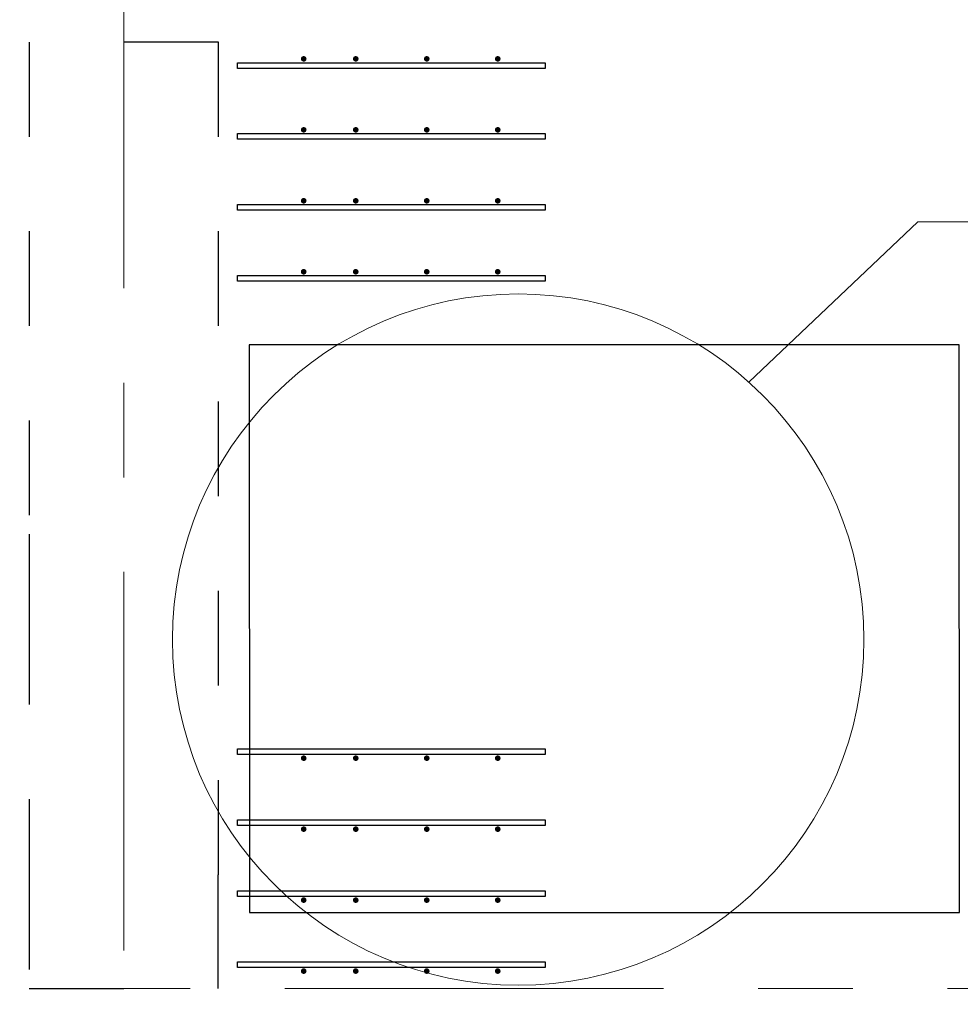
# Model space of a CAD drawing. Header units: metres. Extents: x -38 to 93, y -15 to 21.
# Tile 29 of 256: x 12.49 to 13.484, y 8.983 to 10.024. Entities that reach past the tile are written whole.
import ezdxf

# ---------------------------------------------------------------- set-up
doc = ezdxf.new("R2010")
doc.units = ezdxf.units.M
for name, pattern in [('______11', [0.5, 0.4, -0.05, 0, -0.05]), ('______2', [0.0405, 0.03, -0.0105]), ('______5', [1.1, 0.8, -0.1, 0.1, -0.1])]:
    doc.linetypes.add(name, pattern=pattern)
for name, color, linetype, lineweight in [('XR$1$Осевая линия (1)', 7, '______5', 13), ('XR$4$Арматурный каркас 01', 4, 'Continuous', 35), ('XR$4$Общий слой (1)_1', 7, 'Continuous', 13), ('XR$4$Перекрытие (1)', 7, 'Continuous', 35)]:
    doc.layers.add(name, color=color, linetype=linetype, lineweight=lineweight)
doc.layers.add('XR$6$Стена_ бетон несущ.', color=7, linetype='Continuous', lineweight=70, true_color=0xb4b496)

msp = doc.modelspace()

# ---------------------------------------------------------------- hatches: boundary and pattern name
at = {"layer": 'XR$4$Арматурный каркас 01', "linetype": 'Continuous', "lineweight": 50, "transparency": 33554687}
for points in [[(12.793, 9.9822), (12.7928, 9.9834), (12.7921, 9.9844), (12.7911, 9.985), (12.79, 9.9852), (12.7889, 9.985), (12.7879, 9.9844), (12.7872, 9.9834), (12.787, 9.9822), (12.7872, 9.9811), (12.7879, 9.9801), (12.7889, 9.9795), (12.79, 9.9792), (12.7911, 9.9795), (12.7921, 9.9801), (12.7928, 9.9811)], [(12.793, 9.9822), (12.7928, 9.9834), (12.7921, 9.9844), (12.7911, 9.985), (12.79, 9.9852), (12.7889, 9.985), (12.7879, 9.9844), (12.7872, 9.9834), (12.787, 9.9822), (12.7872, 9.9811), (12.7879, 9.9801), (12.7889, 9.9795), (12.79, 9.9792), (12.7911, 9.9795), (12.7921, 9.9801), (12.7928, 9.9811)], [(12.848, 9.9822), (12.8478, 9.9834), (12.8471, 9.9844), (12.8461, 9.985), (12.845, 9.9852), (12.8439, 9.985), (12.8429, 9.9844), (12.8422, 9.9834), (12.842, 9.9822), (12.8422, 9.9811), (12.8429, 9.9801), (12.8439, 9.9795), (12.845, 9.9792), (12.8461, 9.9795), (12.8471, 9.9801), (12.8478, 9.9811)], [(12.848, 9.9822), (12.8478, 9.9834), (12.8471, 9.9844), (12.8461, 9.985), (12.845, 9.9852), (12.8439, 9.985), (12.8429, 9.9844), (12.8422, 9.9834), (12.842, 9.9822), (12.8422, 9.9811), (12.8429, 9.9801), (12.8439, 9.9795), (12.845, 9.9792), (12.8461, 9.9795), (12.8471, 9.9801), (12.8478, 9.9811)], [(12.923, 9.9822), (12.9228, 9.9834), (12.9221, 9.9844), (12.9211, 9.985), (12.92, 9.9852), (12.9189, 9.985), (12.9179, 9.9844), (12.9172, 9.9834), (12.917, 9.9822), (12.9172, 9.9811), (12.9179, 9.9801), (12.9189, 9.9795), (12.92, 9.9792), (12.9211, 9.9795), (12.9221, 9.9801), (12.9228, 9.9811)], [(12.923, 9.9822), (12.9228, 9.9834), (12.9221, 9.9844), (12.9211, 9.985), (12.92, 9.9852), (12.9189, 9.985), (12.9179, 9.9844), (12.9172, 9.9834), (12.917, 9.9822), (12.9172, 9.9811), (12.9179, 9.9801), (12.9189, 9.9795), (12.92, 9.9792), (12.9211, 9.9795), (12.9221, 9.9801), (12.9228, 9.9811)], [(12.998, 9.9822), (12.9978, 9.9834), (12.9971, 9.9844), (12.9961, 9.985), (12.995, 9.9852), (12.9939, 9.985), (12.9929, 9.9844), (12.9922, 9.9834), (12.992, 9.9822), (12.9922, 9.9811), (12.9929, 9.9801), (12.9939, 9.9795), (12.995, 9.9792), (12.9961, 9.9795), (12.9971, 9.9801), (12.9978, 9.9811)], [(12.998, 9.9822), (12.9978, 9.9834), (12.9971, 9.9844), (12.9961, 9.985), (12.995, 9.9852), (12.9939, 9.985), (12.9929, 9.9844), (12.9922, 9.9834), (12.992, 9.9822), (12.9922, 9.9811), (12.9929, 9.9801), (12.9939, 9.9795), (12.995, 9.9792), (12.9961, 9.9795), (12.9971, 9.9801), (12.9978, 9.9811)], [(12.793, 9.9072), (12.7928, 9.9084), (12.7921, 9.9094), (12.7911, 9.91), (12.79, 9.9102), (12.7889, 9.91), (12.7879, 9.9094), (12.7872, 9.9084), (12.787, 9.9072), (12.7872, 9.9061), (12.7879, 9.9051), (12.7889, 9.9045), (12.79, 9.9042), (12.7911, 9.9045), (12.7921, 9.9051), (12.7928, 9.9061)], [(12.793, 9.9072), (12.7928, 9.9084), (12.7921, 9.9094), (12.7911, 9.91), (12.79, 9.9102), (12.7889, 9.91), (12.7879, 9.9094), (12.7872, 9.9084), (12.787, 9.9072), (12.7872, 9.9061), (12.7879, 9.9051), (12.7889, 9.9045), (12.79, 9.9042), (12.7911, 9.9045), (12.7921, 9.9051), (12.7928, 9.9061)], [(12.848, 9.9072), (12.8478, 9.9084), (12.8471, 9.9094), (12.8461, 9.91), (12.845, 9.9102), (12.8439, 9.91), (12.8429, 9.9094), (12.8422, 9.9084), (12.842, 9.9072), (12.8422, 9.9061), (12.8429, 9.9051), (12.8439, 9.9045), (12.845, 9.9042), (12.8461, 9.9045), (12.8471, 9.9051), (12.8478, 9.9061)], [(12.848, 9.9072), (12.8478, 9.9084), (12.8471, 9.9094), (12.8461, 9.91), (12.845, 9.9102), (12.8439, 9.91), (12.8429, 9.9094), (12.8422, 9.9084), (12.842, 9.9072), (12.8422, 9.9061), (12.8429, 9.9051), (12.8439, 9.9045), (12.845, 9.9042), (12.8461, 9.9045), (12.8471, 9.9051), (12.8478, 9.9061)], [(12.923, 9.9072), (12.9228, 9.9084), (12.9221, 9.9094), (12.9211, 9.91), (12.92, 9.9102), (12.9189, 9.91), (12.9179, 9.9094), (12.9172, 9.9084), (12.917, 9.9072), (12.9172, 9.9061), (12.9179, 9.9051), (12.9189, 9.9045), (12.92, 9.9042), (12.9211, 9.9045), (12.9221, 9.9051), (12.9228, 9.9061)], [(12.923, 9.9072), (12.9228, 9.9084), (12.9221, 9.9094), (12.9211, 9.91), (12.92, 9.9102), (12.9189, 9.91), (12.9179, 9.9094), (12.9172, 9.9084), (12.917, 9.9072), (12.9172, 9.9061), (12.9179, 9.9051), (12.9189, 9.9045), (12.92, 9.9042), (12.9211, 9.9045), (12.9221, 9.9051), (12.9228, 9.9061)], [(12.998, 9.9072), (12.9978, 9.9084), (12.9971, 9.9094), (12.9961, 9.91), (12.995, 9.9102), (12.9939, 9.91), (12.9929, 9.9094), (12.9922, 9.9084), (12.992, 9.9072), (12.9922, 9.9061), (12.9929, 9.9051), (12.9939, 9.9045), (12.995, 9.9042), (12.9961, 9.9045), (12.9971, 9.9051), (12.9978, 9.9061)], [(12.998, 9.9072), (12.9978, 9.9084), (12.9971, 9.9094), (12.9961, 9.91), (12.995, 9.9102), (12.9939, 9.91), (12.9929, 9.9094), (12.9922, 9.9084), (12.992, 9.9072), (12.9922, 9.9061), (12.9929, 9.9051), (12.9939, 9.9045), (12.995, 9.9042), (12.9961, 9.9045), (12.9971, 9.9051), (12.9978, 9.9061)], [(12.793, 9.8322), (12.7928, 9.8334), (12.7921, 9.8344), (12.7911, 9.835), (12.79, 9.8352), (12.7889, 9.835), (12.7879, 9.8344), (12.7872, 9.8334), (12.787, 9.8322), (12.7872, 9.8311), (12.7879, 9.8301), (12.7889, 9.8295), (12.79, 9.8292), (12.7911, 9.8295), (12.7921, 9.8301), (12.7928, 9.8311)], [(12.793, 9.8322), (12.7928, 9.8334), (12.7921, 9.8344), (12.7911, 9.835), (12.79, 9.8352), (12.7889, 9.835), (12.7879, 9.8344), (12.7872, 9.8334), (12.787, 9.8322), (12.7872, 9.8311), (12.7879, 9.8301), (12.7889, 9.8295), (12.79, 9.8292), (12.7911, 9.8295), (12.7921, 9.8301), (12.7928, 9.8311)], [(12.848, 9.8322), (12.8478, 9.8334), (12.8471, 9.8344), (12.8461, 9.835), (12.845, 9.8352), (12.8439, 9.835), (12.8429, 9.8344), (12.8422, 9.8334), (12.842, 9.8322), (12.8422, 9.8311), (12.8429, 9.8301), (12.8439, 9.8295), (12.845, 9.8292), (12.8461, 9.8295), (12.8471, 9.8301), (12.8478, 9.8311)], [(12.848, 9.8322), (12.8478, 9.8334), (12.8471, 9.8344), (12.8461, 9.835), (12.845, 9.8352), (12.8439, 9.835), (12.8429, 9.8344), (12.8422, 9.8334), (12.842, 9.8322), (12.8422, 9.8311), (12.8429, 9.8301), (12.8439, 9.8295), (12.845, 9.8292), (12.8461, 9.8295), (12.8471, 9.8301), (12.8478, 9.8311)], [(12.923, 9.8322), (12.9228, 9.8334), (12.9221, 9.8344), (12.9211, 9.835), (12.92, 9.8352), (12.9189, 9.835), (12.9179, 9.8344), (12.9172, 9.8334), (12.917, 9.8322), (12.9172, 9.8311), (12.9179, 9.8301), (12.9189, 9.8295), (12.92, 9.8292), (12.9211, 9.8295), (12.9221, 9.8301), (12.9228, 9.8311)], [(12.923, 9.8322), (12.9228, 9.8334), (12.9221, 9.8344), (12.9211, 9.835), (12.92, 9.8352), (12.9189, 9.835), (12.9179, 9.8344), (12.9172, 9.8334), (12.917, 9.8322), (12.9172, 9.8311), (12.9179, 9.8301), (12.9189, 9.8295), (12.92, 9.8292), (12.9211, 9.8295), (12.9221, 9.8301), (12.9228, 9.8311)], [(12.998, 9.8322), (12.9978, 9.8334), (12.9971, 9.8344), (12.9961, 9.835), (12.995, 9.8352), (12.9939, 9.835), (12.9929, 9.8344), (12.9922, 9.8334), (12.992, 9.8322), (12.9922, 9.8311), (12.9929, 9.8301), (12.9939, 9.8295), (12.995, 9.8292), (12.9961, 9.8295), (12.9971, 9.8301), (12.9978, 9.8311)], [(12.998, 9.8322), (12.9978, 9.8334), (12.9971, 9.8344), (12.9961, 9.835), (12.995, 9.8352), (12.9939, 9.835), (12.9929, 9.8344), (12.9922, 9.8334), (12.992, 9.8322), (12.9922, 9.8311), (12.9929, 9.8301), (12.9939, 9.8295), (12.995, 9.8292), (12.9961, 9.8295), (12.9971, 9.8301), (12.9978, 9.8311)], [(12.793, 9.7572), (12.7928, 9.7584), (12.7921, 9.7594), (12.7911, 9.76), (12.79, 9.7602), (12.7889, 9.76), (12.7879, 9.7594), (12.7872, 9.7584), (12.787, 9.7572), (12.7872, 9.7561), (12.7879, 9.7551), (12.7889, 9.7545), (12.79, 9.7542), (12.7911, 9.7545), (12.7921, 9.7551), (12.7928, 9.7561)], [(12.793, 9.7572), (12.7928, 9.7584), (12.7921, 9.7594), (12.7911, 9.76), (12.79, 9.7602), (12.7889, 9.76), (12.7879, 9.7594), (12.7872, 9.7584), (12.787, 9.7572), (12.7872, 9.7561), (12.7879, 9.7551), (12.7889, 9.7545), (12.79, 9.7542), (12.7911, 9.7545), (12.7921, 9.7551), (12.7928, 9.7561)], [(12.848, 9.7572), (12.8478, 9.7584), (12.8471, 9.7594), (12.8461, 9.76), (12.845, 9.7602), (12.8439, 9.76), (12.8429, 9.7594), (12.8422, 9.7584), (12.842, 9.7572), (12.8422, 9.7561), (12.8429, 9.7551), (12.8439, 9.7545), (12.845, 9.7542), (12.8461, 9.7545), (12.8471, 9.7551), (12.8478, 9.7561)], [(12.848, 9.7572), (12.8478, 9.7584), (12.8471, 9.7594), (12.8461, 9.76), (12.845, 9.7602), (12.8439, 9.76), (12.8429, 9.7594), (12.8422, 9.7584), (12.842, 9.7572), (12.8422, 9.7561), (12.8429, 9.7551), (12.8439, 9.7545), (12.845, 9.7542), (12.8461, 9.7545), (12.8471, 9.7551), (12.8478, 9.7561)], [(12.923, 9.7572), (12.9228, 9.7584), (12.9221, 9.7594), (12.9211, 9.76), (12.92, 9.7602), (12.9189, 9.76), (12.9179, 9.7594), (12.9172, 9.7584), (12.917, 9.7572), (12.9172, 9.7561), (12.9179, 9.7551), (12.9189, 9.7545), (12.92, 9.7542), (12.9211, 9.7545), (12.9221, 9.7551), (12.9228, 9.7561)], [(12.923, 9.7572), (12.9228, 9.7584), (12.9221, 9.7594), (12.9211, 9.76), (12.92, 9.7602), (12.9189, 9.76), (12.9179, 9.7594), (12.9172, 9.7584), (12.917, 9.7572), (12.9172, 9.7561), (12.9179, 9.7551), (12.9189, 9.7545), (12.92, 9.7542), (12.9211, 9.7545), (12.9221, 9.7551), (12.9228, 9.7561)], [(12.998, 9.7572), (12.9978, 9.7584), (12.9971, 9.7594), (12.9961, 9.76), (12.995, 9.7602), (12.9939, 9.76), (12.9929, 9.7594), (12.9922, 9.7584), (12.992, 9.7572), (12.9922, 9.7561), (12.9929, 9.7551), (12.9939, 9.7545), (12.995, 9.7542), (12.9961, 9.7545), (12.9971, 9.7551), (12.9978, 9.7561)], [(12.998, 9.7572), (12.9978, 9.7584), (12.9971, 9.7594), (12.9961, 9.76), (12.995, 9.7602), (12.9939, 9.76), (12.9929, 9.7594), (12.9922, 9.7584), (12.992, 9.7572), (12.9922, 9.7561), (12.9929, 9.7551), (12.9939, 9.7545), (12.995, 9.7542), (12.9961, 9.7545), (12.9971, 9.7551), (12.9978, 9.7561)], [(12.793, 9.2432), (12.7928, 9.2444), (12.7921, 9.2454), (12.7911, 9.246), (12.79, 9.2462), (12.7889, 9.246), (12.7879, 9.2454), (12.7872, 9.2444), (12.787, 9.2432), (12.7872, 9.2421), (12.7879, 9.2411), (12.7889, 9.2405), (12.79, 9.2402), (12.7911, 9.2405), (12.7921, 9.2411), (12.7928, 9.2421)], [(12.793, 9.2432), (12.7928, 9.2444), (12.7921, 9.2454), (12.7911, 9.246), (12.79, 9.2462), (12.7889, 9.246), (12.7879, 9.2454), (12.7872, 9.2444), (12.787, 9.2432), (12.7872, 9.2421), (12.7879, 9.2411), (12.7889, 9.2405), (12.79, 9.2402), (12.7911, 9.2405), (12.7921, 9.2411), (12.7928, 9.2421)], [(12.848, 9.2432), (12.8478, 9.2444), (12.8471, 9.2454), (12.8461, 9.246), (12.845, 9.2462), (12.8439, 9.246), (12.8429, 9.2454), (12.8422, 9.2444), (12.842, 9.2432), (12.8422, 9.2421), (12.8429, 9.2411), (12.8439, 9.2405), (12.845, 9.2402), (12.8461, 9.2405), (12.8471, 9.2411), (12.8478, 9.2421)], [(12.848, 9.2432), (12.8478, 9.2444), (12.8471, 9.2454), (12.8461, 9.246), (12.845, 9.2462), (12.8439, 9.246), (12.8429, 9.2454), (12.8422, 9.2444), (12.842, 9.2432), (12.8422, 9.2421), (12.8429, 9.2411), (12.8439, 9.2405), (12.845, 9.2402), (12.8461, 9.2405), (12.8471, 9.2411), (12.8478, 9.2421)], [(12.923, 9.2432), (12.9228, 9.2444), (12.9221, 9.2454), (12.9211, 9.246), (12.92, 9.2462), (12.9189, 9.246), (12.9179, 9.2454), (12.9172, 9.2444), (12.917, 9.2432), (12.9172, 9.2421), (12.9179, 9.2411), (12.9189, 9.2405), (12.92, 9.2402), (12.9211, 9.2405), (12.9221, 9.2411), (12.9228, 9.2421)], [(12.923, 9.2432), (12.9228, 9.2444), (12.9221, 9.2454), (12.9211, 9.246), (12.92, 9.2462), (12.9189, 9.246), (12.9179, 9.2454), (12.9172, 9.2444), (12.917, 9.2432), (12.9172, 9.2421), (12.9179, 9.2411), (12.9189, 9.2405), (12.92, 9.2402), (12.9211, 9.2405), (12.9221, 9.2411), (12.9228, 9.2421)], [(12.998, 9.2432), (12.9978, 9.2444), (12.9971, 9.2454), (12.9961, 9.246), (12.995, 9.2462), (12.9939, 9.246), (12.9929, 9.2454), (12.9922, 9.2444), (12.992, 9.2432), (12.9922, 9.2421), (12.9929, 9.2411), (12.9939, 9.2405), (12.995, 9.2402), (12.9961, 9.2405), (12.9971, 9.2411), (12.9978, 9.2421)], [(12.998, 9.2432), (12.9978, 9.2444), (12.9971, 9.2454), (12.9961, 9.246), (12.995, 9.2462), (12.9939, 9.246), (12.9929, 9.2454), (12.9922, 9.2444), (12.992, 9.2432), (12.9922, 9.2421), (12.9929, 9.2411), (12.9939, 9.2405), (12.995, 9.2402), (12.9961, 9.2405), (12.9971, 9.2411), (12.9978, 9.2421)], [(12.793, 9.1682), (12.7928, 9.1694), (12.7921, 9.1704), (12.7911, 9.171), (12.79, 9.1712), (12.7889, 9.171), (12.7879, 9.1704), (12.7872, 9.1694), (12.787, 9.1682), (12.7872, 9.1671), (12.7879, 9.1661), (12.7889, 9.1655), (12.79, 9.1652), (12.7911, 9.1655), (12.7921, 9.1661), (12.7928, 9.1671)], [(12.793, 9.1682), (12.7928, 9.1694), (12.7921, 9.1704), (12.7911, 9.171), (12.79, 9.1712), (12.7889, 9.171), (12.7879, 9.1704), (12.7872, 9.1694), (12.787, 9.1682), (12.7872, 9.1671), (12.7879, 9.1661), (12.7889, 9.1655), (12.79, 9.1652), (12.7911, 9.1655), (12.7921, 9.1661), (12.7928, 9.1671)], [(12.848, 9.1682), (12.8478, 9.1694), (12.8471, 9.1704), (12.8461, 9.171), (12.845, 9.1712), (12.8439, 9.171), (12.8429, 9.1704), (12.8422, 9.1694), (12.842, 9.1682), (12.8422, 9.1671), (12.8429, 9.1661), (12.8439, 9.1655), (12.845, 9.1652), (12.8461, 9.1655), (12.8471, 9.1661), (12.8478, 9.1671)], [(12.848, 9.1682), (12.8478, 9.1694), (12.8471, 9.1704), (12.8461, 9.171), (12.845, 9.1712), (12.8439, 9.171), (12.8429, 9.1704), (12.8422, 9.1694), (12.842, 9.1682), (12.8422, 9.1671), (12.8429, 9.1661), (12.8439, 9.1655), (12.845, 9.1652), (12.8461, 9.1655), (12.8471, 9.1661), (12.8478, 9.1671)], [(12.923, 9.1682), (12.9228, 9.1694), (12.9221, 9.1704), (12.9211, 9.171), (12.92, 9.1712), (12.9189, 9.171), (12.9179, 9.1704), (12.9172, 9.1694), (12.917, 9.1682), (12.9172, 9.1671), (12.9179, 9.1661), (12.9189, 9.1655), (12.92, 9.1652), (12.9211, 9.1655), (12.9221, 9.1661), (12.9228, 9.1671)], [(12.923, 9.1682), (12.9228, 9.1694), (12.9221, 9.1704), (12.9211, 9.171), (12.92, 9.1712), (12.9189, 9.171), (12.9179, 9.1704), (12.9172, 9.1694), (12.917, 9.1682), (12.9172, 9.1671), (12.9179, 9.1661), (12.9189, 9.1655), (12.92, 9.1652), (12.9211, 9.1655), (12.9221, 9.1661), (12.9228, 9.1671)], [(12.998, 9.1682), (12.9978, 9.1694), (12.9971, 9.1704), (12.9961, 9.171), (12.995, 9.1712), (12.9939, 9.171), (12.9929, 9.1704), (12.9922, 9.1694), (12.992, 9.1682), (12.9922, 9.1671), (12.9929, 9.1661), (12.9939, 9.1655), (12.995, 9.1652), (12.9961, 9.1655), (12.9971, 9.1661), (12.9978, 9.1671)], [(12.998, 9.1682), (12.9978, 9.1694), (12.9971, 9.1704), (12.9961, 9.171), (12.995, 9.1712), (12.9939, 9.171), (12.9929, 9.1704), (12.9922, 9.1694), (12.992, 9.1682), (12.9922, 9.1671), (12.9929, 9.1661), (12.9939, 9.1655), (12.995, 9.1652), (12.9961, 9.1655), (12.9971, 9.1661), (12.9978, 9.1671)], [(12.793, 9.0932), (12.7928, 9.0944), (12.7921, 9.0954), (12.7911, 9.096), (12.79, 9.0962), (12.7889, 9.096), (12.7879, 9.0954), (12.7872, 9.0944), (12.787, 9.0932), (12.7872, 9.0921), (12.7879, 9.0911), (12.7889, 9.0905), (12.79, 9.0902), (12.7911, 9.0905), (12.7921, 9.0911), (12.7928, 9.0921)], [(12.793, 9.0932), (12.7928, 9.0944), (12.7921, 9.0954), (12.7911, 9.096), (12.79, 9.0962), (12.7889, 9.096), (12.7879, 9.0954), (12.7872, 9.0944), (12.787, 9.0932), (12.7872, 9.0921), (12.7879, 9.0911), (12.7889, 9.0905), (12.79, 9.0902), (12.7911, 9.0905), (12.7921, 9.0911), (12.7928, 9.0921)], [(12.848, 9.0932), (12.8478, 9.0944), (12.8471, 9.0954), (12.8461, 9.096), (12.845, 9.0962), (12.8439, 9.096), (12.8429, 9.0954), (12.8422, 9.0944), (12.842, 9.0932), (12.8422, 9.0921), (12.8429, 9.0911), (12.8439, 9.0905), (12.845, 9.0902), (12.8461, 9.0905), (12.8471, 9.0911), (12.8478, 9.0921)], [(12.848, 9.0932), (12.8478, 9.0944), (12.8471, 9.0954), (12.8461, 9.096), (12.845, 9.0962), (12.8439, 9.096), (12.8429, 9.0954), (12.8422, 9.0944), (12.842, 9.0932), (12.8422, 9.0921), (12.8429, 9.0911), (12.8439, 9.0905), (12.845, 9.0902), (12.8461, 9.0905), (12.8471, 9.0911), (12.8478, 9.0921)], [(12.923, 9.0932), (12.9228, 9.0944), (12.9221, 9.0954), (12.9211, 9.096), (12.92, 9.0962), (12.9189, 9.096), (12.9179, 9.0954), (12.9172, 9.0944), (12.917, 9.0932), (12.9172, 9.0921), (12.9179, 9.0911), (12.9189, 9.0905), (12.92, 9.0902), (12.9211, 9.0905), (12.9221, 9.0911), (12.9228, 9.0921)], [(12.923, 9.0932), (12.9228, 9.0944), (12.9221, 9.0954), (12.9211, 9.096), (12.92, 9.0962), (12.9189, 9.096), (12.9179, 9.0954), (12.9172, 9.0944), (12.917, 9.0932), (12.9172, 9.0921), (12.9179, 9.0911), (12.9189, 9.0905), (12.92, 9.0902), (12.9211, 9.0905), (12.9221, 9.0911), (12.9228, 9.0921)], [(12.998, 9.0932), (12.9978, 9.0944), (12.9971, 9.0954), (12.9961, 9.096), (12.995, 9.0962), (12.9939, 9.096), (12.9929, 9.0954), (12.9922, 9.0944), (12.992, 9.0932), (12.9922, 9.0921), (12.9929, 9.0911), (12.9939, 9.0905), (12.995, 9.0902), (12.9961, 9.0905), (12.9971, 9.0911), (12.9978, 9.0921)], [(12.998, 9.0932), (12.9978, 9.0944), (12.9971, 9.0954), (12.9961, 9.096), (12.995, 9.0962), (12.9939, 9.096), (12.9929, 9.0954), (12.9922, 9.0944), (12.992, 9.0932), (12.9922, 9.0921), (12.9929, 9.0911), (12.9939, 9.0905), (12.995, 9.0902), (12.9961, 9.0905), (12.9971, 9.0911), (12.9978, 9.0921)], [(12.793, 9.0182), (12.7928, 9.0194), (12.7921, 9.0204), (12.7911, 9.021), (12.79, 9.0212), (12.7889, 9.021), (12.7879, 9.0204), (12.7872, 9.0194), (12.787, 9.0182), (12.7872, 9.0171), (12.7879, 9.0161), (12.7889, 9.0155), (12.79, 9.0152), (12.7911, 9.0155), (12.7921, 9.0161), (12.7928, 9.0171)], [(12.793, 9.0182), (12.7928, 9.0194), (12.7921, 9.0204), (12.7911, 9.021), (12.79, 9.0212), (12.7889, 9.021), (12.7879, 9.0204), (12.7872, 9.0194), (12.787, 9.0182), (12.7872, 9.0171), (12.7879, 9.0161), (12.7889, 9.0155), (12.79, 9.0152), (12.7911, 9.0155), (12.7921, 9.0161), (12.7928, 9.0171)], [(12.848, 9.0182), (12.8478, 9.0194), (12.8471, 9.0204), (12.8461, 9.021), (12.845, 9.0212), (12.8439, 9.021), (12.8429, 9.0204), (12.8422, 9.0194), (12.842, 9.0182), (12.8422, 9.0171), (12.8429, 9.0161), (12.8439, 9.0155), (12.845, 9.0152), (12.8461, 9.0155), (12.8471, 9.0161), (12.8478, 9.0171)], [(12.848, 9.0182), (12.8478, 9.0194), (12.8471, 9.0204), (12.8461, 9.021), (12.845, 9.0212), (12.8439, 9.021), (12.8429, 9.0204), (12.8422, 9.0194), (12.842, 9.0182), (12.8422, 9.0171), (12.8429, 9.0161), (12.8439, 9.0155), (12.845, 9.0152), (12.8461, 9.0155), (12.8471, 9.0161), (12.8478, 9.0171)], [(12.923, 9.0182), (12.9228, 9.0194), (12.9221, 9.0204), (12.9211, 9.021), (12.92, 9.0212), (12.9189, 9.021), (12.9179, 9.0204), (12.9172, 9.0194), (12.917, 9.0182), (12.9172, 9.0171), (12.9179, 9.0161), (12.9189, 9.0155), (12.92, 9.0152), (12.9211, 9.0155), (12.9221, 9.0161), (12.9228, 9.0171)], [(12.923, 9.0182), (12.9228, 9.0194), (12.9221, 9.0204), (12.9211, 9.021), (12.92, 9.0212), (12.9189, 9.021), (12.9179, 9.0204), (12.9172, 9.0194), (12.917, 9.0182), (12.9172, 9.0171), (12.9179, 9.0161), (12.9189, 9.0155), (12.92, 9.0152), (12.9211, 9.0155), (12.9221, 9.0161), (12.9228, 9.0171)], [(12.998, 9.0182), (12.9978, 9.0194), (12.9971, 9.0204), (12.9961, 9.021), (12.995, 9.0212), (12.9939, 9.021), (12.9929, 9.0204), (12.9922, 9.0194), (12.992, 9.0182), (12.9922, 9.0171), (12.9929, 9.0161), (12.9939, 9.0155), (12.995, 9.0152), (12.9961, 9.0155), (12.9971, 9.0161), (12.9978, 9.0171)], [(12.998, 9.0182), (12.9978, 9.0194), (12.9971, 9.0204), (12.9961, 9.021), (12.995, 9.0212), (12.9939, 9.021), (12.9929, 9.0204), (12.9922, 9.0194), (12.992, 9.0182), (12.9922, 9.0171), (12.9929, 9.0161), (12.9939, 9.0155), (12.995, 9.0152), (12.9961, 9.0155), (12.9971, 9.0161), (12.9978, 9.0171)]]:
    msp.add_hatch(color=2, dxfattribs=at).paths.add_polyline_path(points)

# ---------------------------------------------------------------- linework, layer by layer
at = {"layer": 'XR$1$Осевая линия (1)', "color": 253, "linetype": '______11', "lineweight": 13, "true_color": 0xa0a0a0, "transparency": 33554687}
for p, q in [((12.6, 8.34), (12.6, 19.78)), ((-2.63, 9), (62.6, 9))]:
    msp.add_line(p, q, dxfattribs=at)
at = {"layer": 'XR$4$Арматурный каркас 01', "color": 2, "linetype": 'Continuous', "lineweight": 25, "transparency": 33554687}
for points in [[(12.72, 9.9782), (13.045, 9.9782), (13.045, 9.9722), (12.72, 9.9722), (12.72, 9.9782)], [(12.72, 9.9782), (13.045, 9.9782), (13.045, 9.9722), (12.72, 9.9722), (12.72, 9.9782)], [(12.72, 9.9782), (13.045, 9.9782), (13.045, 9.9722), (12.72, 9.9722), (12.72, 9.9782)], [(12.72, 9.9782), (13.045, 9.9782), (13.045, 9.9722), (12.72, 9.9722), (12.72, 9.9782)], [(12.72, 9.9032), (13.045, 9.9032), (13.045, 9.8972), (12.72, 9.8972), (12.72, 9.9032)], [(12.72, 9.9032), (13.045, 9.9032), (13.045, 9.8972), (12.72, 9.8972), (12.72, 9.9032)], [(12.72, 9.9032), (13.045, 9.9032), (13.045, 9.8972), (12.72, 9.8972), (12.72, 9.9032)], [(12.72, 9.9032), (13.045, 9.9032), (13.045, 9.8972), (12.72, 9.8972), (12.72, 9.9032)], [(12.72, 9.8282), (13.045, 9.8282), (13.045, 9.8222), (12.72, 9.8222), (12.72, 9.8282)], [(12.72, 9.8282), (13.045, 9.8282), (13.045, 9.8222), (12.72, 9.8222), (12.72, 9.8282)], [(12.72, 9.8282), (13.045, 9.8282), (13.045, 9.8222), (12.72, 9.8222), (12.72, 9.8282)], [(12.72, 9.8282), (13.045, 9.8282), (13.045, 9.8222), (12.72, 9.8222), (12.72, 9.8282)], [(12.72, 9.7532), (13.045, 9.7532), (13.045, 9.7472), (12.72, 9.7472), (12.72, 9.7532)], [(12.72, 9.7532), (13.045, 9.7532), (13.045, 9.7472), (12.72, 9.7472), (12.72, 9.7532)], [(12.72, 9.7532), (13.045, 9.7532), (13.045, 9.7472), (12.72, 9.7472), (12.72, 9.7532)], [(12.72, 9.7532), (13.045, 9.7532), (13.045, 9.7472), (12.72, 9.7472), (12.72, 9.7532)], [(12.72, 9.2532), (13.045, 9.2532), (13.045, 9.2472), (12.72, 9.2472), (12.72, 9.2532)], [(12.72, 9.2532), (13.045, 9.2532), (13.045, 9.2472), (12.72, 9.2472), (12.72, 9.2532)], [(12.72, 9.2532), (13.045, 9.2532), (13.045, 9.2472), (12.72, 9.2472), (12.72, 9.2532)], [(12.72, 9.2532), (13.045, 9.2532), (13.045, 9.2472), (12.72, 9.2472), (12.72, 9.2532)], [(12.72, 9.1782), (13.045, 9.1782), (13.045, 9.1722), (12.72, 9.1722), (12.72, 9.1782)], [(12.72, 9.1782), (13.045, 9.1782), (13.045, 9.1722), (12.72, 9.1722), (12.72, 9.1782)], [(12.72, 9.1782), (13.045, 9.1782), (13.045, 9.1722), (12.72, 9.1722), (12.72, 9.1782)], [(12.72, 9.1782), (13.045, 9.1782), (13.045, 9.1722), (12.72, 9.1722), (12.72, 9.1782)], [(12.72, 9.1032), (13.045, 9.1032), (13.045, 9.0972), (12.72, 9.0972), (12.72, 9.1032)], [(12.72, 9.1032), (13.045, 9.1032), (13.045, 9.0972), (12.72, 9.0972), (12.72, 9.1032)], [(12.72, 9.1032), (13.045, 9.1032), (13.045, 9.0972), (12.72, 9.0972), (12.72, 9.1032)], [(12.72, 9.1032), (13.045, 9.1032), (13.045, 9.0972), (12.72, 9.0972), (12.72, 9.1032)], [(12.72, 9.0282), (13.045, 9.0282), (13.045, 9.0222), (12.72, 9.0222), (12.72, 9.0282)], [(12.72, 9.0282), (13.045, 9.0282), (13.045, 9.0222), (12.72, 9.0222), (12.72, 9.0282)], [(12.72, 9.0282), (13.045, 9.0282), (13.045, 9.0222), (12.72, 9.0222), (12.72, 9.0282)], [(12.72, 9.0282), (13.045, 9.0282), (13.045, 9.0222), (12.72, 9.0222), (12.72, 9.0282)]]:
    msp.add_lwpolyline(points, dxfattribs=at)
at = {"layer": 'XR$4$Общий слой (1)_1', "color": 7, "linetype": 'Continuous', "lineweight": 13, "transparency": 33554687}
msp.add_lwpolyline([(13.2602, 9.6406), (13.4388, 9.8099), (14.5788, 9.8099)], dxfattribs=at)
msp.add_circle((13.0166, 9.3686), 0.3652, dxfattribs=at)
at = {"layer": 'XR$4$Перекрытие (1)', "color": 7, "linetype": 'Continuous', "lineweight": 25, "transparency": 33554687}
for p, q in [((13.4825, 9.6802), (12.7325, 9.6801)), ((12.7325, 9.6801), (12.7326, 9.0801)), ((13.4826, 9.0802), (13.4825, 9.6802)), ((12.7326, 9.0801), (13.4826, 9.0802))]:
    msp.add_line(p, q, dxfattribs=at)
at = {"layer": 'XR$6$Стена_ бетон несущ.', "color": 253, "linetype": '______2', "lineweight": -3, "true_color": 0xa0a0a0, "transparency": 33554687}
for p, q in [((12.7, 10), (12.5, 10)), ((12.5, 10), (12.5, 9.48)), ((12.7, 9.9), (12.7, 10)), ((12.7, 9.7), (12.7, 9.9)), ((12.7, 9.12), (12.7, 9.7)), ((12.5, 9.48), (12.5, 9.4)), ((12.5, 9.4), (12.5, 9.2)), ((12.5, 9.2), (12.5, 9.12)), ((12.5, 9.12), (12.5, 9)), ((12.6997, 9.12), (12.7, 9.12)), ((12.6997, 9.08), (12.6997, 9.12)), ((12.6997, 9), (12.6997, 9.08)), ((12.5, 9), (12.6997, 9))]:
    msp.add_line(p, q, dxfattribs=at)

doc.saveas('drawing.dxf')
